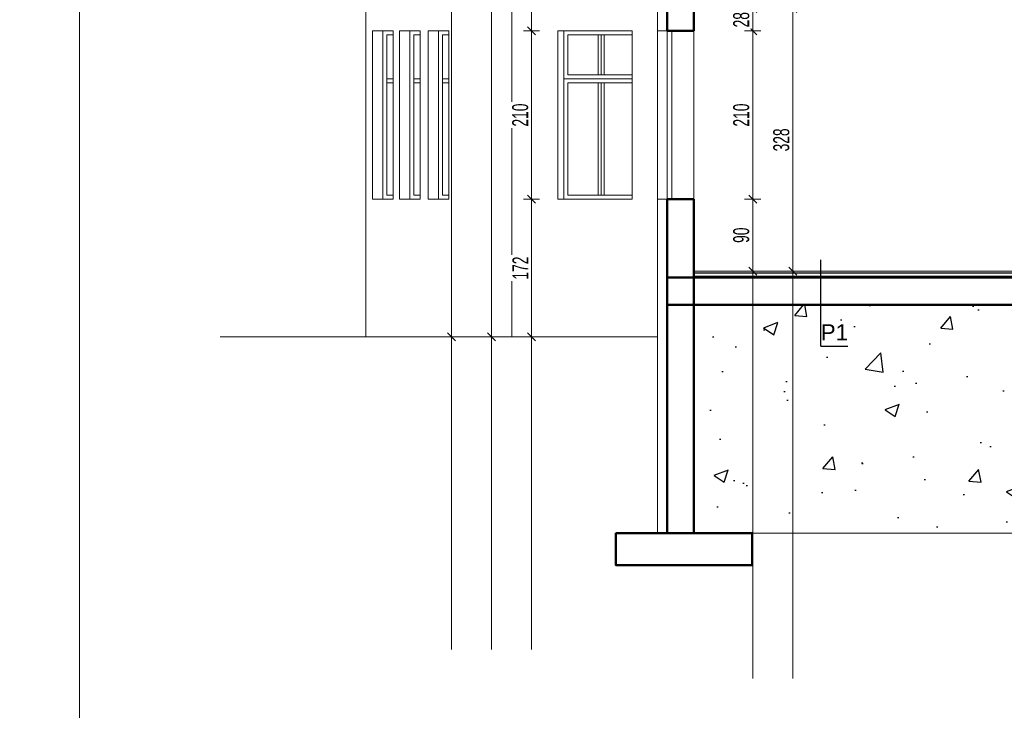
# Model space of a CAD drawing. Header units: millimetres. Extents: x 72202 to 304796, y 21658 to 519946.
# Tile 102 of 139: x 207679 to 208908, y 220805 to 221667. Entities that reach past the tile are written whole.
import ezdxf

# ---------------------------------------------------------------- set-up
doc = ezdxf.new("R2010")
doc.units = ezdxf.units.MM
doc.layers.get('0').update_dxf_attribs({"color": 253})
doc.layers.get('Defpoints').update_dxf_attribs({"color": 253})
for name, color, linetype, lineweight in [('linia - cienka', 253, 'Continuous', 25), ('linia - gruba - projektowana', 253, 'Continuous', 50), ('linia - ściany do wyburzenia', 253, 'Continuous', 5), ('LINIA CIENKA', 7, 'Continuous', 13), ('LINIA WYMIAROWANIE', 253, 'Continuous', 9), ('OPISY', 253, 'Continuous', 9)]:
    doc.layers.add(name, color=color, linetype=linetype, lineweight=lineweight)
doc.layers.add('LINIA-NIE DRUKOWAĆ', color=253, linetype='Continuous', lineweight=20, plot=False)
doc.styles.add('simplex', font='arial.ttf')
doc.styles.get("Standard").update_dxf_attribs({"font": 'ARIALN.TTF', "width": 0.75})
doc.dimstyles.new('sebek100', dxfattribs={"dimtxt": 17, "dimasz": 10, "dimexe": 10, "dimexo": 20, "dimgap": 4, "dimtad": 1, "dimrnd": 0.5, "dimtxsty": 'Standard', "dimblk": 'OBLIQUE', "dimcen": 8, "dimclre": 1, "dimazin": 0, "dimtm": 1e-09, "dimtfac": 1, "dimtix": 1, "dimtmove": 1, "dimatfit": 3, "dimldrblk": 'zas', "dimfxl": 10, "dimfxlon": 1, "dimtolj": 2, "dimlwd": -1, "dimlwe": -1, "dimarcsym": 0})

# ---------------------------------------------------------------- blocks, each defined once
blk = doc.blocks.new('_Oblique')
at = {"color": 0, "linetype": 'ByBlock', "lineweight": -2}
blk.add_line((-0.5, -0.5), (0.5, 0.5), dxfattribs=at)
blk = doc.blocks.new('*D299')
at = {"layer": 'Defpoints', "color": 0, "lineweight": -3, "ltscale": 4, "transparency": 16777216}
for p in [(208317.8, 221442.8), (208503.5, 221442.8), (208423.1, 221270.8)]:
    blk.add_point(p, dxfattribs=at)
at = {"layer": 'LINIA WYMIAROWANIE', "ltscale": 4, "transparency": 16777216}
for p, q in [((208327.8, 221442.8), (208307.8, 221442.8)), ((208327.8, 221270.8), (208307.8, 221270.8))]:
    blk.add_line(p, q, dxfattribs=at)
at = {"layer": 'LINIA WYMIAROWANIE', "color": 0, "ltscale": 4, "transparency": 16777216}
blk.add_line((208317.8, 221270.8), (208317.8, 221442.8), dxfattribs=at)
at = {"layer": 'LINIA WYMIAROWANIE', "color": 0, "ltscale": 4, "transparency": 16777216, "xscale": 10, "yscale": 10, "zscale": 10}
for p, rotation in [((208317.8, 221442.8), 90), ((208317.8, 221270.8), 270)]:
    blk.add_blockref('_Oblique', p, dxfattribs=dict(at, rotation=rotation))
at = {"layer": 'LINIA WYMIAROWANIE', "color": 0, "lineweight": -3, "ltscale": 4, "transparency": 16777216, "insert": (208303.8, 221356.8), "char_height": 20, "attachment_point": 5, "rotation": 90, "bg_fill": 3, "box_fill_scale": 1.1, "bg_fill_color": 256, "bg_fill_true_color": 13158600, "bg_fill_transparency": 0}
blk.add_mtext('\\A2;172', dxfattribs=at)
blk = doc.blocks.new('zas')
blk = doc.blocks.new('*D300')
at = {"layer": 'Defpoints', "color": 0, "lineweight": -3, "ltscale": 4, "transparency": 16777216}
for p in [(208317.8, 221652.8), (208503.5, 221652.8), (208503.5, 221442.8)]:
    blk.add_point(p, dxfattribs=at)
at = {"layer": 'LINIA WYMIAROWANIE', "ltscale": 4, "transparency": 16777216}
for p, q in [((208327.8, 221652.8), (208307.8, 221652.8)), ((208327.8, 221442.8), (208307.8, 221442.8))]:
    blk.add_line(p, q, dxfattribs=at)
at = {"layer": 'LINIA WYMIAROWANIE', "color": 0, "ltscale": 4, "transparency": 16777216}
blk.add_line((208317.8, 221442.8), (208317.8, 221652.8), dxfattribs=at)
at = {"layer": 'LINIA WYMIAROWANIE', "color": 0, "ltscale": 4, "transparency": 16777216, "xscale": 10, "yscale": 10, "zscale": 10}
for p, rotation in [((208317.8, 221652.8), 90), ((208317.8, 221442.8), 270)]:
    blk.add_blockref('_Oblique', p, dxfattribs=dict(at, rotation=rotation))
at = {"layer": 'LINIA WYMIAROWANIE', "color": 0, "lineweight": -3, "ltscale": 4, "transparency": 16777216, "insert": (208303.6, 221547.8), "char_height": 20, "attachment_point": 5, "rotation": 90, "bg_fill": 3, "box_fill_scale": 1.1, "bg_fill_color": 256, "bg_fill_true_color": 13158600, "bg_fill_transparency": 0}
blk.add_mtext('\\A2;210', dxfattribs=at)
blk = doc.blocks.new('*D301')
at = {"layer": 'Defpoints', "color": 0, "lineweight": -3, "ltscale": 4, "transparency": 16777216}
for p in [(208317.8, 221812.8), (208503.5, 221812.8), (208503.5, 221652.8)]:
    blk.add_point(p, dxfattribs=at)
at = {"layer": 'LINIA WYMIAROWANIE', "ltscale": 4, "transparency": 16777216}
for p, q in [((208327.8, 221812.8), (208307.8, 221812.8)), ((208327.8, 221652.8), (208307.8, 221652.8))]:
    blk.add_line(p, q, dxfattribs=at)
at = {"layer": 'LINIA WYMIAROWANIE', "color": 0, "ltscale": 4, "transparency": 16777216}
blk.add_line((208317.8, 221652.8), (208317.8, 221812.8), dxfattribs=at)
at = {"layer": 'LINIA WYMIAROWANIE', "color": 0, "ltscale": 4, "transparency": 16777216, "xscale": 10, "yscale": 10, "zscale": 10}
for p, rotation in [((208317.8, 221812.8), 90), ((208317.8, 221652.8), 270)]:
    blk.add_blockref('_Oblique', p, dxfattribs=dict(at, rotation=rotation))
at = {"layer": 'LINIA WYMIAROWANIE', "color": 0, "lineweight": -3, "ltscale": 4, "transparency": 16777216, "insert": (208303.6, 221732.8), "char_height": 20, "attachment_point": 5, "rotation": 90, "bg_fill": 3, "box_fill_scale": 1.1, "bg_fill_color": 256, "bg_fill_true_color": 13158600, "bg_fill_transparency": 0}
blk.add_mtext('\\A2;160', dxfattribs=at)
blk = doc.blocks.new('*D306')
at = {"layer": 'Defpoints', "color": 0, "lineweight": -3, "ltscale": 4, "transparency": 16777216}
for p in [(208217.8, 222634.8), (208368.4, 222634.8), (208384.8, 221270.8)]:
    blk.add_point(p, dxfattribs=at)
at = {"layer": 'LINIA WYMIAROWANIE', "ltscale": 4, "transparency": 16777216}
for p, q in [((208227.8, 222634.8), (208207.8, 222634.8)), ((208227.8, 221270.8), (208207.8, 221270.8))]:
    blk.add_line(p, q, dxfattribs=at)
at = {"layer": 'LINIA WYMIAROWANIE', "color": 0, "ltscale": 4, "transparency": 16777216}
blk.add_line((208217.8, 221270.8), (208217.8, 222634.8), dxfattribs=at)
at = {"layer": 'LINIA WYMIAROWANIE', "color": 0, "ltscale": 4, "transparency": 16777216, "xscale": 10, "yscale": 10, "zscale": 10}
for p, rotation in [((208217.8, 222634.8), 90), ((208217.8, 221270.8), 270)]:
    blk.add_blockref('_Oblique', p, dxfattribs=dict(at, rotation=rotation))
at = {"layer": 'LINIA WYMIAROWANIE', "color": 0, "lineweight": -3, "ltscale": 4, "transparency": 16777216, "insert": (208203.6, 221952.8), "char_height": 20, "attachment_point": 5, "rotation": 90, "bg_fill": 3, "box_fill_scale": 1.1, "bg_fill_color": 256, "bg_fill_true_color": 13158600, "bg_fill_transparency": 0}
blk.add_mtext('\\A2;1364', dxfattribs=at)
blk = doc.blocks.new('*D307')
at = {"layer": 'Defpoints', "color": 0, "lineweight": -3, "ltscale": 4, "transparency": 16777216}
for p in [(208520.1, 221442.8), (208593.7, 221442.8), (208704.4, 221352.8)]:
    blk.add_point(p, dxfattribs=at)
at = {"layer": 'LINIA WYMIAROWANIE', "ltscale": 4, "transparency": 16777216}
for p, q in [((208583.7, 221442.8), (208603.7, 221442.8)), ((208603.7, 221352.8), (208583.7, 221352.8))]:
    blk.add_line(p, q, dxfattribs=at)
at = {"layer": 'LINIA WYMIAROWANIE', "color": 0, "ltscale": 4, "transparency": 16777216}
blk.add_line((208593.7, 221352.8), (208593.7, 221442.8), dxfattribs=at)
at = {"layer": 'LINIA WYMIAROWANIE', "color": 0, "ltscale": 4, "transparency": 16777216, "xscale": 10, "yscale": 10, "zscale": 10}
for p, rotation in [((208593.7, 221442.8), 90), ((208593.7, 221352.8), 270)]:
    blk.add_blockref('_Oblique', p, dxfattribs=dict(at, rotation=rotation))
at = {"layer": 'LINIA WYMIAROWANIE', "color": 0, "lineweight": -3, "ltscale": 4, "transparency": 16777216, "insert": (208579.5, 221397.8), "char_height": 20, "attachment_point": 5, "rotation": 90, "bg_fill": 3, "box_fill_scale": 1.1, "bg_fill_color": 256, "bg_fill_true_color": 13158600, "bg_fill_transparency": 0}
blk.add_mtext('\\A2;90', dxfattribs=at)
blk = doc.blocks.new('*D308')
at = {"layer": 'Defpoints', "color": 0, "lineweight": -3, "ltscale": 4, "transparency": 16777216}
for p in [(208520.1, 221652.8), (208593.7, 221652.8), (208520.1, 221442.8)]:
    blk.add_point(p, dxfattribs=at)
at = {"layer": 'LINIA WYMIAROWANIE', "ltscale": 4, "transparency": 16777216}
for p, q in [((208583.7, 221652.8), (208603.7, 221652.8)), ((208583.7, 221442.8), (208603.7, 221442.8))]:
    blk.add_line(p, q, dxfattribs=at)
at = {"layer": 'LINIA WYMIAROWANIE', "color": 0, "ltscale": 4, "transparency": 16777216}
blk.add_line((208593.7, 221442.8), (208593.7, 221652.8), dxfattribs=at)
at = {"layer": 'LINIA WYMIAROWANIE', "color": 0, "ltscale": 4, "transparency": 16777216, "xscale": 10, "yscale": 10, "zscale": 10}
for p, rotation in [((208593.7, 221652.8), 90), ((208593.7, 221442.8), 270)]:
    blk.add_blockref('_Oblique', p, dxfattribs=dict(at, rotation=rotation))
at = {"layer": 'LINIA WYMIAROWANIE', "color": 0, "lineweight": -3, "ltscale": 4, "transparency": 16777216, "insert": (208579.5, 221547.8), "char_height": 20, "attachment_point": 5, "rotation": 90, "bg_fill": 3, "box_fill_scale": 1.1, "bg_fill_color": 256, "bg_fill_true_color": 13158600, "bg_fill_transparency": 0}
blk.add_mtext('\\A2;210', dxfattribs=at)
blk = doc.blocks.new('*D309')
at = {"layer": 'Defpoints', "color": 0, "lineweight": -3, "ltscale": 4, "transparency": 16777216}
for p in [(208538.4, 221680.8), (208520.1, 221652.8)]:
    blk.add_point(p, dxfattribs=at)
at = {"layer": 'LINIA WYMIAROWANIE', "ltscale": 4, "transparency": 16777216}
for p, q in [((208583.7, 221680.8), (208603.7, 221680.8)), ((208583.7, 221652.8), (208603.7, 221652.8))]:
    blk.add_line(p, q, dxfattribs=at)
at = {"layer": 'LINIA WYMIAROWANIE', "color": 0, "ltscale": 4, "transparency": 16777216}
blk.add_line((208593.7, 221652.8), (208593.7, 221680.8), dxfattribs=at)
at = {"layer": 'LINIA WYMIAROWANIE', "color": 0, "ltscale": 4, "transparency": 16777216, "xscale": 10, "yscale": 10, "zscale": 10}
for p, rotation in [((208593.7, 221680.8), 90), ((208593.7, 221652.8), 270)]:
    blk.add_blockref('_Oblique', p, dxfattribs=dict(at, rotation=rotation))
at = {"layer": 'LINIA WYMIAROWANIE', "color": 0, "lineweight": -3, "ltscale": 4, "transparency": 16777216, "insert": (208579.5, 221666.8), "char_height": 20, "attachment_point": 5, "rotation": 90, "bg_fill": 3, "box_fill_scale": 1.1, "bg_fill_color": 256, "bg_fill_true_color": 13158600, "bg_fill_transparency": 0}
blk.add_mtext('\\A2;28', dxfattribs=at)
at = {"layer": 'Defpoints', "color": 0, "lineweight": -3, "ltscale": 4, "transparency": 16777216}
blk.add_point((208593.7, 221680.8), dxfattribs=at)
blk = doc.blocks.new('*D298')
at = {"layer": 'Defpoints', "color": 0, "lineweight": -3, "ltscale": 4, "transparency": 16777216}
for p in [(208550.6, 221680.8), (208552.5, 221352.8), (208643.7, 221352.8)]:
    blk.add_point(p, dxfattribs=at)
at = {"layer": 'LINIA WYMIAROWANIE', "ltscale": 4, "transparency": 16777216}
for p, q in [((208633.7, 221680.8), (208653.7, 221680.8)), ((208633.7, 221352.8), (208653.7, 221352.8))]:
    blk.add_line(p, q, dxfattribs=at)
at = {"layer": 'LINIA WYMIAROWANIE', "color": 0, "ltscale": 4, "transparency": 16777216}
blk.add_line((208643.7, 221680.8), (208643.7, 221352.8), dxfattribs=at)
at = {"layer": 'LINIA WYMIAROWANIE', "color": 0, "ltscale": 4, "transparency": 16777216, "xscale": 10, "yscale": 10, "zscale": 10}
for p, rotation in [((208643.7, 221680.8), 90), ((208643.7, 221352.8), 270)]:
    blk.add_blockref('_Oblique', p, dxfattribs=dict(at, rotation=rotation))
at = {"layer": 'LINIA WYMIAROWANIE', "color": 0, "lineweight": -3, "ltscale": 4, "transparency": 16777216, "insert": (208629.5, 221516.8), "char_height": 20, "attachment_point": 5, "rotation": 90, "bg_fill": 3, "box_fill_scale": 1.1, "bg_fill_color": 256, "bg_fill_true_color": 13158600, "bg_fill_transparency": 0}
blk.add_mtext('\\A2;328', dxfattribs=at)
blk = doc.blocks.new('*D463')
at = {"layer": 'Defpoints', "color": 0, "lineweight": -3, "ltscale": 4, "transparency": 16777216}
for p in [(208735.8, 222469.8), (208267.8, 221270.8), (208417, 221270.8)]:
    blk.add_point(p, dxfattribs=at)
at = {"layer": 'LINIA WYMIAROWANIE', "ltscale": 4, "transparency": 16777216}
for p, q in [((208277.8, 222469.8), (208257.8, 222469.8)), ((208277.8, 221270.8), (208257.8, 221270.8))]:
    blk.add_line(p, q, dxfattribs=at)
at = {"layer": 'LINIA WYMIAROWANIE', "color": 0, "ltscale": 4, "transparency": 16777216}
blk.add_line((208267.8, 222469.8), (208267.8, 221270.8), dxfattribs=at)
at = {"layer": 'LINIA WYMIAROWANIE', "color": 0, "ltscale": 4, "transparency": 16777216, "xscale": 10, "yscale": 10, "zscale": 10}
for p, rotation in [((208267.8, 222469.8), 90), ((208267.8, 221270.8), 270)]:
    blk.add_blockref('_Oblique', p, dxfattribs=dict(at, rotation=rotation))
at = {"layer": 'LINIA WYMIAROWANIE', "color": 0, "lineweight": -3, "ltscale": 4, "transparency": 16777216, "insert": (208253.6, 221870.3), "char_height": 20, "attachment_point": 5, "rotation": 90, "bg_fill": 3, "box_fill_scale": 1.1, "bg_fill_color": 256, "bg_fill_true_color": 13158600, "bg_fill_transparency": 0}
blk.add_mtext('\\A2;1199', dxfattribs=at)

msp = doc.modelspace()

# ---------------------------------------------------------------- hatches: boundary and pattern name
at = {"layer": 'linia - ściany do wyburzenia', "lineweight": -3, "ltscale": 1.2}
h = msp.add_hatch(dxfattribs=at)
h.set_pattern_fill('AR-CONC', color=256)
h.set_pattern_definition([(50, (0, 20186.8), (182.18467, -15.939086), [19.05, -209.55]), (355, (0, 20186.8), (-35.24342, 191.05685), [15.24, -167.64058]), (100.451445, (15.18, 20185.48), (146.94125, 175.11775), [16.19001, -178.09024]), (46.1842, (0, 20237.6), (271.07904, -42.04233), [28.575, -314.325]), (96.63556, (22.6, 20234.1), (237.40413, 247.42612), [24.28502, -267.1356]), (351.18415, (0, 20237.6), (237.40413, 247.42612), [22.85997, -251.45973]), (21, (25.4, 20224.9), (151.61439, -102.2652), [19.05, -209.55]), (326, (25.4, 20224.9), (61.80203, 184.18797), [15.24, -167.64]), (71.451445, (38.03, 20216.38), (213.41642, 81.92277), [16.19001, -178.08994]), (37.5, (0, 20186.803), (3.088603, 84.555039), [0, -165.608, 0, -170.18, 0, -168.275]), (7.5, (0, 20186.8), (66.819663, 100.180575), [0, -97.028, 0, -161.798, 0, -64.135]), (327.5, (-56.64, 20186.8), (135.590595, -5.728744), [0, -63.5, 0, -198.12, 0, -262.89]), (317.5, (-82.04, 20186.8), (148.12918, 25.42649), [0, -82.55, 0, -131.572, 0, -186.69])])
h.paths.add_polyline_path([(208643.728, 221310.846), (208643.728, 221025.846), (209156.772, 221025.846), (209156.772, 221310.846)])
h.paths.add_polyline_path([(208593.728, 221025.846), (208643.728, 221025.846), (208643.728, 221310.846), (208593.728, 221310.846)])
h.paths.add_polyline_path([(208593.728, 221310.846), (208520.07, 221310.846), (208520.07, 221025.846), (208593.728, 221025.846)])
h.paths.add_polyline_path([(208675.125, 221255.732), (208719.3, 221255.732), (208719.3, 221296.946), (208675.125, 221296.946)], flags=24)

# ---------------------------------------------------------------- linework, layer by layer
at = {"layer": 'linia - cienka'}
for q in [(208678.972, 221367.201), (208712.478, 221259.472)]:
    msp.add_line((208678.972, 221259.472), q, dxfattribs=at)
at = {"layer": 'linia - gruba - projektowana'}
for p, q in [((208486.877, 221812.846), (208486.877, 221652.846)), ((208520.07, 221652.846), (208520.07, 221812.846)), ((208486.877, 221652.846), (208520.07, 221652.846)), ((208486.877, 221442.846), (208486.877, 221025.846)), ((208486.877, 221442.846), (208520.07, 221442.846)), ((208520.07, 221025.846), (208520.07, 221442.846)), ((208486.877, 221344.846), (210211.292, 221344.846)), ((208486.877, 221310.846), (210211.292, 221310.846)), ((208593.07, 221025.846), (208520.07, 221025.846))]:
    msp.add_line(p, q, dxfattribs=at)
msp.add_lwpolyline([(208593.07, 221025.846), (208423.07, 221025.846), (208423.07, 220985.846), (208593.07, 220985.846)], close=True, dxfattribs=at)
at = {"layer": 'LINIA CIENKA'}
for p, q in [((208110.967, 221270.846), (208110.967, 222634.846)), ((208293.106, 221270.846), (208293.106, 222634.846)), ((208475.047, 222634.846), (208475.047, 221287.72)), ((208144.902, 221652.846), (208119.057, 221652.846)), ((208119.057, 221442.846), (208119.057, 221652.846)), ((208144.902, 221652.846), (208144.902, 221442.846)), ((208178.824, 221652.846), (208152.979, 221652.846)), ((208152.979, 221442.846), (208152.979, 221652.846)), ((208178.824, 221652.846), (208178.824, 221442.846)), ((208214.522, 221652.846), (208188.677, 221652.846)), ((208188.677, 221442.846), (208188.677, 221652.846)), ((208214.522, 221652.846), (208214.522, 221442.846)), ((208350.486, 221652.846), (208350.486, 221442.846)), ((208443.296, 221652.846), (208350.486, 221652.846)), ((208443.296, 221652.846), (208443.296, 221442.846)), ((208486.877, 221652.846), (208475.047, 221652.846)), ((208486.877, 221652.846), (208486.877, 221442.846)), ((208492.877, 221652.846), (208492.877, 221442.846)), ((208520.07, 221652.846), (208520.07, 221442.846)), ((208144.902, 221442.846), (208119.057, 221442.846)), ((208178.824, 221442.846), (208152.979, 221442.846)), ((208214.522, 221442.846), (208188.677, 221442.846)), ((208443.296, 221442.846), (208350.486, 221442.846)), ((208486.877, 221442.846), (208475.047, 221442.846)), ((208520.07, 221352.846), (210178.292, 221352.846)), ((208475.047, 221310.846), (208475.047, 221025.846)), ((208475.047, 221270.846), (207928.886, 221270.846))]:
    msp.add_line(p, q, dxfattribs=at)
at = {"layer": 'LINIA CIENKA', "color": 8}
for p, q in [((208131.98, 221652.846), (208131.98, 221442.846)), ((208165.901, 221652.846), (208165.901, 221442.846)), ((208144.902, 221647.846), (208136.98, 221647.846)), ((208136.98, 221647.846), (208136.98, 221447.846)), ((208178.824, 221647.846), (208170.901, 221647.846)), ((208170.901, 221647.846), (208170.901, 221447.846)), ((208144.902, 221592.846), (208136.98, 221592.846)), ((208178.824, 221592.846), (208170.901, 221592.846)), ((208144.902, 221587.846), (208136.98, 221587.846)), ((208178.824, 221587.846), (208170.901, 221587.846)), ((208144.902, 221447.846), (208136.98, 221447.846)), ((208178.824, 221447.846), (208170.901, 221447.846))]:
    msp.add_line(p, q, dxfattribs=at)
at = {"layer": 'LINIA CIENKA'}
msp.add_lwpolyline([(207753.292, 220675.846), (207753.292, 223503.294), (211583.292, 223503.294), (211583.292, 220675.846)], close=True, dxfattribs=at)
at = {"layer": 'LINIA WYMIAROWANIE', "color": 8, "lineweight": -3, "ltscale": 4}
for p, q in [((208520.07, 221350.846), (210178.292, 221350.846)), ((208520.07, 221346.846), (210178.292, 221346.846))]:
    msp.add_line(p, q, dxfattribs=at)
at = {"layer": 'LINIA-NIE DRUKOWAĆ'}
for p, q in [((208217.818, 220880.846), (208217.818, 222957.825)), ((208267.818, 220880.846), (208267.818, 222957.825)), ((208317.818, 220880.846), (208317.818, 222957.825)), ((208593.728, 220844.346), (208593.728, 222921.325)), ((208643.728, 220844.346), (208643.728, 222921.325))]:
    msp.add_line(p, q, dxfattribs=at)
msp.add_lwpolyline([(208520.07, 221310.846), (209156.772, 221310.846), (209156.772, 221025.846), (208520.07, 221025.846)], close=True, dxfattribs=at)

# ---------------------------------------------------------------- texts
at = {"layer": 'OPISY', "insert": (208695.725, 221276.694), "char_height": 20, "width": 33.50597, "attachment_point": 5, "style": 'simplex'}
msp.add_mtext('P1', dxfattribs=at)

# ---------------------------------------------------------------- next in the draw order: dimensions: what is measured, and where the dimension line sits
at = {"layer": 'LINIA WYMIAROWANIE', "lineweight": -3, "ltscale": 4}
for base, p1, p2, picture, middle in [((208317.818, 221442.846), (208423.07, 221270.846), (208503.473, 221442.846), '*D299', (208303.777, 221356.846)), ((208593.728, 221442.846), (208704.361, 221352.846), (208520.07, 221442.846), '*D307', (208579.517, 221397.846))]:
    dim = msp.add_linear_dim(base=base, p1=p1, p2=p2, angle=90, dimstyle='sebek100', override={"dimtxt": 20, "dimrnd": 0, "dimclre": 256, "dimtfill": 1, "dimarcsym": 2}, dxfattribs=at)
    dim.commit()
    dim.dimension.update_dxf_attribs({"geometry": picture, "text_midpoint": middle})

# ---------------------------------------------------------------- next in the draw order: dimensions: what is measured, and where the dimension line sits
for base, p1, p2, picture, middle in [((208317.818, 221652.846), (208503.473, 221442.846), (208503.473, 221652.846), '*D300', (208303.607, 221547.846)), ((208593.728, 221652.846), (208520.07, 221442.846), (208520.07, 221652.846), '*D308', (208579.517, 221547.846))]:
    dim = msp.add_linear_dim(base=base, p1=p1, p2=p2, angle=90, dimstyle='sebek100', override={"dimtxt": 20, "dimrnd": 0, "dimclre": 256, "dimtfill": 1, "dimarcsym": 2}, dxfattribs=at)
    dim.commit()
    dim.dimension.update_dxf_attribs({"geometry": picture, "text_midpoint": middle})

# ---------------------------------------------------------------- next in the draw order: linework, layer by layer
at = {"layer": 'LINIA CIENKA', "color": 8}
for p, q in [((208400.694, 221447.846), (208400.694, 221587.846)), ((208404.498, 221587.846), (208404.498, 221447.846)), ((208408.301, 221447.846), (208408.301, 221587.846))]:
    msp.add_line(p, q, dxfattribs=at)

# ---------------------------------------------------------------- next in the draw order: dimensions: what is measured, and where the dimension line sits
at = {"layer": 'LINIA WYMIAROWANIE', "lineweight": -3, "ltscale": 4}
for base, p1, p2, picture, middle in [((208317.818, 221812.846), (208503.473, 221652.846), (208503.473, 221812.846), '*D301', (208303.607, 221732.846)), ((208593.728, 221680.846), (208520.07, 221652.846), (208538.432, 221680.846), '*D309', (208579.517, 221666.846))]:
    dim = msp.add_linear_dim(base=base, p1=p1, p2=p2, angle=90, dimstyle='sebek100', override={"dimtxt": 20, "dimrnd": 0, "dimclre": 256, "dimtfill": 1, "dimarcsym": 2}, dxfattribs=at)
    dim.commit()
    dim.dimension.update_dxf_attribs({"geometry": picture, "text_midpoint": middle})

# ---------------------------------------------------------------- next in the draw order: linework, layer by layer
at = {"layer": 'LINIA CIENKA', "color": 8}
for p, q in [((208400.694, 221597.846), (208400.694, 221647.846)), ((208404.498, 221647.846), (208404.498, 221597.846)), ((208408.301, 221597.846), (208408.301, 221647.846))]:
    msp.add_line(p, q, dxfattribs=at)

# ---------------------------------------------------------------- next in the draw order: dimensions: what is measured, and where the dimension line sits
at = {"layer": 'LINIA WYMIAROWANIE', "lineweight": -3, "ltscale": 4}
for base, p1, p2, picture, middle in [((208217.818, 222634.846), (208384.754, 221270.846), (208368.411, 222634.846), '*D306', (208203.607, 221952.846)), ((208643.728, 221352.846), (208550.594, 221680.846), (208552.509, 221352.846), '*D298', (208629.517, 221516.846))]:
    dim = msp.add_linear_dim(base=base, p1=p1, p2=p2, angle=90, dimstyle='sebek100', override={"dimtxt": 20, "dimrnd": 0, "dimclre": 256, "dimtfill": 1, "dimarcsym": 2}, dxfattribs=at)
    dim.commit()
    dim.dimension.update_dxf_attribs({"geometry": picture, "text_midpoint": middle})

# ---------------------------------------------------------------- next in the draw order: linework, layer by layer
at = {"layer": 'LINIA CIENKA', "color": 8}
for p, q in [((208201.599, 221652.846), (208201.599, 221442.846)), ((208358.093, 221652.846), (208358.093, 221442.846)), ((208214.522, 221647.846), (208206.599, 221647.846)), ((208206.599, 221647.846), (208206.599, 221447.846)), ((208363.093, 221647.846), (208363.093, 221597.846)), ((208443.296, 221647.846), (208363.093, 221647.846)), ((208214.522, 221592.846), (208206.599, 221592.846)), ((208443.296, 221592.846), (208358.093, 221592.846)), ((208443.296, 221597.846), (208363.093, 221597.846)), ((208214.522, 221587.846), (208206.599, 221587.846)), ((208363.093, 221587.846), (208363.093, 221447.846)), ((208443.296, 221587.846), (208363.093, 221587.846)), ((208214.522, 221447.846), (208206.599, 221447.846)), ((208443.296, 221447.846), (208363.093, 221447.846))]:
    msp.add_line(p, q, dxfattribs=at)
at = {"layer": 'LINIA CIENKA'}
for p, q in [((208358.093, 221652.846), (208358.093, 221442.846)), ((208358.093, 221652.846), (208358.093, 221442.846)), ((208443.296, 221592.846), (208358.093, 221592.846))]:
    msp.add_line(p, q, dxfattribs=at)

# ---------------------------------------------------------------- next in the draw order: texts
at = {"layer": 'OPISY', "insert": (204489.934, 221492.065), "char_height": 30, "width": 345.78163, "attachment_point": 1}
msp.add_mtext('\\pi-90,l120,t120;POM. PORZĄDKOWE', dxfattribs=at)

# ---------------------------------------------------------------- next in the draw order: dimensions: what is measured, and where the dimension line sits
at = {"layer": 'LINIA WYMIAROWANIE', "lineweight": -3, "ltscale": 4}
dim = msp.add_linear_dim(base=(208267.818, 221270.846), p1=(208735.819, 222469.846), p2=(208416.971, 221270.846), angle=90, dimstyle='sebek100', override={"dimtxt": 20, "dimrnd": 0, "dimclre": 256, "dimtfill": 1, "dimarcsym": 2}, dxfattribs=at)
dim.commit()
dim.dimension.update_dxf_attribs({"geometry": '*D463', "text_midpoint": (208253.607, 221870.346)})

doc.saveas('drawing.dxf')
